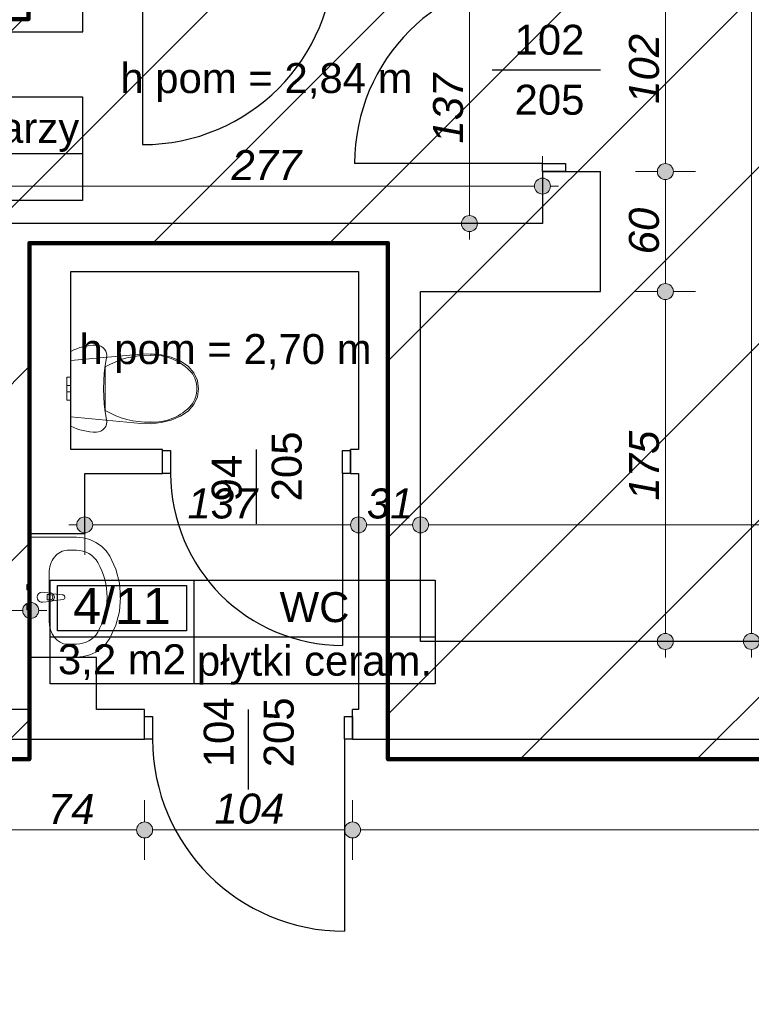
# Model space of a CAD drawing. Header units: millimetres. Extents: x -170998 to -45998, y 10557 to 52557.
# Tile 50 of 92: x -133063 to -129404, y 33754 to 38679. Entities that reach past the tile are written whole.
import ezdxf
from ezdxf.enums import TextEntityAlignment as Align

# ---------------------------------------------------------------- set-up
doc = ezdxf.new("R2010")
doc.units = ezdxf.units.MM
doc.header["$MEASUREMENT"] = 0
for name, color, linetype in [('Drzwi', 7, 'Continuous'), ('Obiekt', 7, 'Continuous'), ('Strefa', 7, 'Continuous'), ('Słup', 7, 'Continuous'), ('Tekst', 7, 'Continuous'), ('Wymiary', 7, 'Continuous'), ('Ściana', 7, 'Continuous')]:
    doc.layers.add(name, color=color, linetype=linetype)
doc.styles.add('Arial', font='txt')
doc.styles.add('Times new roman', font='txt')
doc.dimstyles.new('GENERATED_STYLE__1', dxfattribs={"dimtxt": 150, "dimasz": 152, "dimexe": 0.18, "dimexo": 0, "dimgap": 0.09, "dimtad": 1, "dimtih": 1, "dimtoh": 1, "dimlfac": 0.1, "dimzin": 0, "dimdsep": 46, "dimtxsty": 'Arial', "dimblk": 'ARROWHEAD_11', "dimblk1": 'ARROWHEAD_11', "dimblk2": 'ARROWHEAD_11', "dimcen": 0.09, "dimclrd": 114, "dimclre": 114, "dimclrt": 114, "dimazin": 0, "dimtfac": 1, "dimtdec": 4, "dimtmove": 0, "dimatfit": 3, "dimfxl": 1, "dimtolj": 1, "dimtzin": 0, "dimarcsym": 0})
doc.dimstyles.new('GENERATED_STYLE__2', dxfattribs={"dimtxt": 150, "dimasz": 152, "dimexe": 0.18, "dimexo": 0, "dimgap": 0.09, "dimtad": 1, "dimlfac": 0.1, "dimzin": 0, "dimdsep": 46, "dimtxsty": 'Arial', "dimblk": 'ARROWHEAD_11', "dimblk1": 'ARROWHEAD_11', "dimblk2": 'ARROWHEAD_11', "dimcen": 0.09, "dimclrd": 114, "dimclre": 114, "dimclrt": 114, "dimazin": 0, "dimtfac": 1, "dimtdec": 4, "dimtmove": 0, "dimatfit": 3, "dimfxl": 1, "dimtolj": 1, "dimtzin": 0, "dimarcsym": 0})

# ---------------------------------------------------------------- blocks, each defined once
blk = doc.blocks.new('Przyg. lekarzy_4_08_8', base_point=(-134097.5, 38009.7))
at = {"layer": 'Strefa'}
for p, q in [((-134831.6, 38292.6), (-132748.2, 38292.6)), ((-134831.6, 37774), (-134831.6, 38292.6)), ((-134097.5, 38292.6), (-134097.5, 37774)), ((-132748.2, 38292.6), (-132748.2, 37774)), ((-134794.9, 38266.6), (-134134.2, 38266.6)), ((-134794.9, 38040.3), (-134794.9, 38266.6)), ((-134134.2, 38266.6), (-134134.2, 38040.3)), ((-134134.2, 38040.3), (-134794.9, 38040.3)), ((-134831.6, 38009.7), (-132748.2, 38009.7)), ((-132748.2, 37774), (-134831.6, 37774))]:
    blk.add_line(p, q, dxfattribs=at)
at = {"layer": 'Strefa', "style": 'Arial'}
for tag, height, p in [('ROOM_NUMBER', 180, (-134464.5, 38164.6)), ('ROOM_NAME', 150, (-133422.9, 38138.1)), ('floor_f', 150, (-133422.9, 37911)), ('ROOM_CALC_AREA', 150, (-134464.5, 37897.6))]:
    blk.add_attdef(tag, text='', height=height, dxfattribs=at).set_placement(p, align=Align.MIDDLE_CENTER)
blk = doc.blocks.new('WC_4_11_11', base_point=(-132192.4, 35591.8))
at = {"layer": 'Strefa'}
for p, q in [((-132910.6, 35874.7), (-130984.3, 35874.7)), ((-132910.6, 35356.1), (-132910.6, 35874.7)), ((-132192.4, 35874.7), (-132192.4, 35356.1)), ((-130984.3, 35874.7), (-130984.3, 35356.1)), ((-132874.7, 35848.8), (-132228.3, 35848.8)), ((-132874.7, 35622.5), (-132874.7, 35848.8)), ((-132228.3, 35848.8), (-132228.3, 35622.5)), ((-132228.3, 35622.5), (-132874.7, 35622.5)), ((-132910.6, 35591.8), (-130984.3, 35591.8)), ((-130984.3, 35356.1), (-132910.6, 35356.1))]:
    blk.add_line(p, q, dxfattribs=at)
at = {"layer": 'Strefa', "style": 'Arial'}
for tag, height, p in [('ROOM_NUMBER', 180, (-132551.5, 35746.8)), ('ROOM_NAME', 150, (-131588.3, 35740.6)), ('floor_f', 150, (-131588.3, 35472.7)), ('ROOM_CALC_AREA', 150, (-132551.5, 35479.8))]:
    blk.add_attdef(tag, text='', height=height, dxfattribs=at).set_placement(p, align=Align.MIDDLE_CENTER)
blk = doc.blocks.new('*D153')
at = {"layer": 'Wymiary', "linetype": 'Continuous', "lineweight": 13}
for points in [[(-133138, 34625.8), (-133141.1, 34641.1), (-133149.7, 34654.1), (-133162.7, 34662.8), (-133178, 34665.8), (-133193.3, 34662.8), (-133206.3, 34654.1), (-133215, 34641.1), (-133218, 34625.8), (-133215, 34610.5), (-133206.3, 34597.5), (-133193.3, 34588.9), (-133178, 34585.8), (-133162.7, 34588.9), (-133149.7, 34597.5), (-133141.1, 34610.5)], [(-132398, 34625.8), (-132401.1, 34641.1), (-132409.7, 34654.1), (-132422.7, 34662.8), (-132438, 34665.8), (-132453.3, 34662.8), (-132466.3, 34654.1), (-132475, 34641.1), (-132478, 34625.8), (-132475, 34610.5), (-132466.3, 34597.5), (-132453.3, 34588.9), (-132438, 34585.8), (-132422.7, 34588.9), (-132409.7, 34597.5), (-132401.1, 34610.5)]]:
    blk.add_hatch(color=114, dxfattribs=at).paths.add_polyline_path(points)
at = {"layer": 'Wymiary', "color": 114, "lineweight": 13}
for p, q in [((-133178, 34665.8), (-133178, 34775.8)), ((-132438, 34665.8), (-132438, 34775.8)), ((-133178, 34475.8), (-133178, 34585.8)), ((-133138, 34625.8), (-132478, 34625.8)), ((-132438, 34475.8), (-132438, 34585.8))]:
    blk.add_line(p, q, dxfattribs=at)
for centre in [(-133178, 34625.8), (-132438, 34625.8)]:
    blk.add_circle(centre, 40, dxfattribs=at)
at = {"layer": 'Wymiary', "color": 114, "lineweight": 13, "insert": (-132921.8, 34655.8), "char_height": 150, "attachment_point": 7, "style": 'Arial'}
blk.add_mtext('\\A1;{\\fArial|b0|i1|c238|p38;74}', dxfattribs=at)
blk = doc.blocks.new('ARROWHEAD_11')
at = {"color": 0, "linetype": 'Continuous', "lineweight": 0}
blk.add_line((0, 0), (-1, 0), dxfattribs=at)
at = {"color": 0, "linetype": 'Continuous', "lineweight": 0, "const_width": 0.25, "flags": 128}
blk.add_lwpolyline([(-0.125, 0, 1), (0.125, 0, 1)], format="xyb", close=True, dxfattribs=at)
blk = doc.blocks.new('*D154')
at = {"layer": 'Wymiary', "linetype": 'Continuous', "lineweight": 13}
for points in [[(-132398, 34625.8), (-132401.1, 34641.1), (-132409.7, 34654.1), (-132422.7, 34662.8), (-132438, 34665.8), (-132453.3, 34662.8), (-132466.3, 34654.1), (-132475, 34641.1), (-132478, 34625.8), (-132475, 34610.5), (-132466.3, 34597.5), (-132453.3, 34588.9), (-132438, 34585.8), (-132422.7, 34588.9), (-132409.7, 34597.5), (-132401.1, 34610.5)], [(-131358, 34625.8), (-131361.1, 34641.1), (-131369.7, 34654.1), (-131382.7, 34662.8), (-131398, 34665.8), (-131413.3, 34662.8), (-131426.3, 34654.1), (-131435, 34641.1), (-131438, 34625.8), (-131435, 34610.5), (-131426.3, 34597.5), (-131413.3, 34588.9), (-131398, 34585.8), (-131382.7, 34588.9), (-131369.7, 34597.5), (-131361.1, 34610.5)]]:
    blk.add_hatch(color=114, dxfattribs=at).paths.add_polyline_path(points)
at = {"layer": 'Wymiary', "color": 114, "lineweight": 13}
for p, q in [((-132438, 34665.8), (-132438, 34775.8)), ((-131398, 34665.8), (-131398, 34775.8)), ((-132438, 34475.8), (-132438, 34585.8)), ((-132398, 34625.8), (-131438, 34625.8)), ((-131398, 34475.8), (-131398, 34585.8))]:
    blk.add_line(p, q, dxfattribs=at)
for centre in [(-132438, 34625.8), (-131398, 34625.8)]:
    blk.add_circle(centre, 40, dxfattribs=at)
at = {"layer": 'Wymiary', "color": 114, "lineweight": 13, "insert": (-132088.8, 34655.8), "char_height": 150, "attachment_point": 7, "style": 'Arial'}
blk.add_mtext('\\A1;{\\fArial|b0|i1|c238|p38;104}', dxfattribs=at)
blk = doc.blocks.new('*D155')
at = {"layer": 'Wymiary', "linetype": 'Continuous', "lineweight": 13}
for points in [[(-131358, 34625.8), (-131361.1, 34641.1), (-131369.7, 34654.1), (-131382.7, 34662.8), (-131398, 34665.8), (-131413.3, 34662.8), (-131426.3, 34654.1), (-131435, 34641.1), (-131438, 34625.8), (-131435, 34610.5), (-131426.3, 34597.5), (-131413.3, 34588.9), (-131398, 34585.8), (-131382.7, 34588.9), (-131369.7, 34597.5), (-131361.1, 34610.5)], [(-125868, 34625.8), (-125871.1, 34641.1), (-125879.7, 34654.1), (-125892.7, 34662.8), (-125908, 34665.8), (-125923.3, 34662.8), (-125936.3, 34654.1), (-125945, 34641.1), (-125948, 34625.8), (-125945, 34610.5), (-125936.3, 34597.5), (-125923.3, 34588.9), (-125908, 34585.8), (-125892.7, 34588.9), (-125879.7, 34597.5), (-125871.1, 34610.5)]]:
    blk.add_hatch(color=114, dxfattribs=at).paths.add_polyline_path(points)
at = {"layer": 'Wymiary', "color": 114, "lineweight": 13}
for p, q in [((-131398, 34665.8), (-131398, 34775.8)), ((-125908, 34665.8), (-125908, 34775.8)), ((-131398, 34475.8), (-131398, 34585.8)), ((-131358, 34625.8), (-125948, 34625.8)), ((-125908, 34475.8), (-125908, 34585.8))]:
    blk.add_line(p, q, dxfattribs=at)
for centre in [(-131398, 34625.8), (-125908, 34625.8)]:
    blk.add_circle(centre, 40, dxfattribs=at)
at = {"layer": 'Wymiary', "color": 114, "lineweight": 13, "char_height": 150, "attachment_point": 7, "style": 'Arial'}
for s, insert in [('\\A1;{\\fArial|b0|i1|c238|p38;549}', (-128937.6, 34655.8)), ('\\A1;{\\fArial|b0|i1|c238|p38;15}', (-126175.7, 34655.8))]:
    blk.add_mtext(s, dxfattribs=dict(at, insert=insert))
blk = doc.blocks.new('*D299')
at = {"layer": 'Wymiary', "linetype": 'Continuous', "lineweight": 13}
for points in [[(-132698, 36152.1), (-132701.1, 36167.4), (-132709.7, 36180.4), (-132722.7, 36189.1), (-132738, 36192.1), (-132753.3, 36189.1), (-132766.3, 36180.4), (-132775, 36167.4), (-132778, 36152.1), (-132775, 36136.8), (-132766.3, 36123.8), (-132753.3, 36115.2), (-132738, 36112.1), (-132722.7, 36115.2), (-132709.7, 36123.8), (-132701.1, 36136.8)], [(-131328, 36152.1), (-131331.1, 36167.4), (-131339.7, 36180.4), (-131352.7, 36189.1), (-131368, 36192.1), (-131383.3, 36189.1), (-131396.3, 36180.4), (-131405, 36167.4), (-131408, 36152.1), (-131405, 36136.8), (-131396.3, 36123.8), (-131383.3, 36115.2), (-131368, 36112.1), (-131352.7, 36115.2), (-131339.7, 36123.8), (-131331.1, 36136.8)]]:
    blk.add_hatch(color=114, dxfattribs=at).paths.add_polyline_path(points)
at = {"layer": 'Wymiary', "color": 114, "lineweight": 13}
for p, q in [((-132738, 36192.1), (-132738, 36302.1)), ((-131368, 36192.1), (-131368, 36302.1)), ((-132818, 36152.1), (-132778, 36152.1)), ((-132738, 36002.1), (-132738, 36112.1)), ((-132698, 36152.1), (-131408, 36152.1)), ((-131368, 36002.1), (-131368, 36112.1))]:
    blk.add_line(p, q, dxfattribs=at)
for centre in [(-132738, 36152.1), (-131368, 36152.1)]:
    blk.add_circle(centre, 40, dxfattribs=at)
at = {"layer": 'Wymiary', "color": 114, "lineweight": 13, "insert": (-132223.8, 36182.1), "char_height": 150, "attachment_point": 7, "style": 'Arial'}
blk.add_mtext('\\A1;{\\fArial|b0|i1|c238|p38;137}', dxfattribs=at)
blk = doc.blocks.new('*D300')
at = {"layer": 'Wymiary', "linetype": 'Continuous', "lineweight": 13}
for points in [[(-131328, 36152.1), (-131331.1, 36167.4), (-131339.7, 36180.4), (-131352.7, 36189.1), (-131368, 36192.1), (-131383.3, 36189.1), (-131396.3, 36180.4), (-131405, 36167.4), (-131408, 36152.1), (-131405, 36136.8), (-131396.3, 36123.8), (-131383.3, 36115.2), (-131368, 36112.1), (-131352.7, 36115.2), (-131339.7, 36123.8), (-131331.1, 36136.8)], [(-131018, 36152.1), (-131021.1, 36167.4), (-131029.7, 36180.4), (-131042.7, 36189.1), (-131058, 36192.1), (-131073.3, 36189.1), (-131086.3, 36180.4), (-131095, 36167.4), (-131098, 36152.1), (-131095, 36136.8), (-131086.3, 36123.8), (-131073.3, 36115.2), (-131058, 36112.1), (-131042.7, 36115.2), (-131029.7, 36123.8), (-131021.1, 36136.8)]]:
    blk.add_hatch(color=114, dxfattribs=at).paths.add_polyline_path(points)
at = {"layer": 'Wymiary', "color": 114, "lineweight": 13}
for p, q in [((-131368, 36192.1), (-131368, 36302.1)), ((-131058, 36192.1), (-131058, 36302.1)), ((-131368, 36002.1), (-131368, 36112.1)), ((-131328, 36152.1), (-131098, 36152.1)), ((-131058, 36002.1), (-131058, 36112.1))]:
    blk.add_line(p, q, dxfattribs=at)
for centre in [(-131368, 36152.1), (-131058, 36152.1)]:
    blk.add_circle(centre, 40, dxfattribs=at)
at = {"layer": 'Wymiary', "color": 114, "lineweight": 13, "insert": (-131326.8, 36182.1), "char_height": 150, "attachment_point": 7, "style": 'Arial'}
blk.add_mtext('\\A1;{\\fArial|b0|i1|c238|p38;31}', dxfattribs=at)
blk = doc.blocks.new('*D301')
at = {"layer": 'Wymiary', "linetype": 'Continuous', "lineweight": 13}
for points in [[(-131018, 36152.1), (-131021.1, 36167.4), (-131029.7, 36180.4), (-131042.7, 36189.1), (-131058, 36192.1), (-131073.3, 36189.1), (-131086.3, 36180.4), (-131095, 36167.4), (-131098, 36152.1), (-131095, 36136.8), (-131086.3, 36123.8), (-131073.3, 36115.2), (-131058, 36112.1), (-131042.7, 36115.2), (-131029.7, 36123.8), (-131021.1, 36136.8)], [(-126008, 36152.1), (-126011.1, 36167.4), (-126019.7, 36180.4), (-126032.7, 36189.1), (-126048, 36192.1), (-126063.3, 36189.1), (-126076.3, 36180.4), (-126085, 36167.4), (-126088, 36152.1), (-126085, 36136.8), (-126076.3, 36123.8), (-126063.3, 36115.2), (-126048, 36112.1), (-126032.7, 36115.2), (-126019.7, 36123.8), (-126011.1, 36136.8)]]:
    blk.add_hatch(color=114, dxfattribs=at).paths.add_polyline_path(points)
at = {"layer": 'Wymiary', "color": 114, "lineweight": 13}
for p, q in [((-131058, 36192.1), (-131058, 36302.1)), ((-126048, 36192.1), (-126048, 36302.1)), ((-131058, 36002.1), (-131058, 36112.1)), ((-131018, 36152.1), (-126088, 36152.1)), ((-126048, 36002.1), (-126048, 36112.1))]:
    blk.add_line(p, q, dxfattribs=at)
for centre in [(-131058, 36152.1), (-126048, 36152.1)]:
    blk.add_circle(centre, 40, dxfattribs=at)
at = {"layer": 'Wymiary', "color": 114, "lineweight": 13, "insert": (-128723.8, 36182.1), "char_height": 150, "attachment_point": 7, "style": 'Arial'}
blk.add_mtext('\\A1;{\\fArial|b0|i1|c238|p38;501}', dxfattribs=at)
blk = doc.blocks.new('*D331')
at = {"layer": 'Wymiary', "linetype": 'Continuous', "lineweight": 13}
for points in [[(-129793.5, 37319.3), (-129796.5, 37334.6), (-129805.2, 37347.6), (-129818.2, 37356.3), (-129833.5, 37359.3), (-129848.8, 37356.3), (-129861.8, 37347.6), (-129870.5, 37334.6), (-129873.5, 37319.3), (-129870.5, 37304), (-129861.8, 37291), (-129848.8, 37282.4), (-129833.5, 37279.3), (-129818.2, 37282.4), (-129805.2, 37291), (-129796.5, 37304)], [(-129793.5, 35569.3), (-129796.5, 35584.6), (-129805.2, 35597.6), (-129818.2, 35606.3), (-129833.5, 35609.3), (-129848.8, 35606.3), (-129861.8, 35597.6), (-129870.5, 35584.6), (-129873.5, 35569.3), (-129870.5, 35554), (-129861.8, 35541), (-129848.8, 35532.4), (-129833.5, 35529.3), (-129818.2, 35532.4), (-129805.2, 35541), (-129796.5, 35554)]]:
    blk.add_hatch(color=114, dxfattribs=at).paths.add_polyline_path(points)
at = {"layer": 'Wymiary', "color": 114, "lineweight": 13}
for p, q in [((-129873.5, 37319.3), (-129983.5, 37319.3)), ((-129683.5, 37319.3), (-129793.5, 37319.3)), ((-129833.5, 35609.3), (-129833.5, 37279.3)), ((-129873.5, 35569.3), (-129983.5, 35569.3)), ((-129683.5, 35569.3), (-129793.5, 35569.3)), ((-129833.5, 35489.3), (-129833.5, 35529.3))]:
    blk.add_line(p, q, dxfattribs=at)
for centre in [(-129833.5, 37319.3), (-129833.5, 35569.3)]:
    blk.add_circle(centre, 40, dxfattribs=at)
at = {"layer": 'Wymiary', "color": 114, "lineweight": 13, "insert": (-129863.5, 36273.6), "char_height": 150, "attachment_point": 7, "rotation": 90, "style": 'Arial'}
blk.add_mtext('\\A1;{\\fArial|b0|i1|c238|p38;175}', dxfattribs=at)
blk = doc.blocks.new('*D332')
at = {"layer": 'Wymiary', "linetype": 'Continuous', "lineweight": 13}
for points in [[(-129793.5, 37919.3), (-129796.5, 37934.6), (-129805.2, 37947.6), (-129818.2, 37956.3), (-129833.5, 37959.3), (-129848.8, 37956.3), (-129861.8, 37947.6), (-129870.5, 37934.6), (-129873.5, 37919.3), (-129870.5, 37904), (-129861.8, 37891), (-129848.8, 37882.4), (-129833.5, 37879.3), (-129818.2, 37882.4), (-129805.2, 37891), (-129796.5, 37904)], [(-129793.5, 37319.3), (-129796.5, 37334.6), (-129805.2, 37347.6), (-129818.2, 37356.3), (-129833.5, 37359.3), (-129848.8, 37356.3), (-129861.8, 37347.6), (-129870.5, 37334.6), (-129873.5, 37319.3), (-129870.5, 37304), (-129861.8, 37291), (-129848.8, 37282.4), (-129833.5, 37279.3), (-129818.2, 37282.4), (-129805.2, 37291), (-129796.5, 37304)]]:
    blk.add_hatch(color=114, dxfattribs=at).paths.add_polyline_path(points)
at = {"layer": 'Wymiary', "color": 114, "lineweight": 13}
for p, q in [((-129873.5, 37919.3), (-129983.5, 37919.3)), ((-129833.5, 37359.3), (-129833.5, 37879.3)), ((-129683.5, 37919.3), (-129793.5, 37919.3)), ((-129873.5, 37319.3), (-129983.5, 37319.3)), ((-129683.5, 37319.3), (-129793.5, 37319.3))]:
    blk.add_line(p, q, dxfattribs=at)
for centre in [(-129833.5, 37919.3), (-129833.5, 37319.3)]:
    blk.add_circle(centre, 40, dxfattribs=at)
at = {"layer": 'Wymiary', "color": 114, "lineweight": 13, "insert": (-129863.5, 37505.5), "char_height": 150, "attachment_point": 7, "rotation": 90, "style": 'Arial'}
blk.add_mtext('\\A1;{\\fArial|b0|i1|c238|p38;60}', dxfattribs=at)
blk = doc.blocks.new('*D333')
at = {"layer": 'Wymiary', "linetype": 'Continuous', "lineweight": 13}
for points in [[(-129793.5, 38939.3), (-129796.5, 38954.6), (-129805.2, 38967.6), (-129818.2, 38976.3), (-129833.5, 38979.3), (-129848.8, 38976.3), (-129861.8, 38967.6), (-129870.5, 38954.6), (-129873.5, 38939.3), (-129870.5, 38924), (-129861.8, 38911), (-129848.8, 38902.4), (-129833.5, 38899.3), (-129818.2, 38902.4), (-129805.2, 38911), (-129796.5, 38924)], [(-129793.5, 37919.3), (-129796.5, 37934.6), (-129805.2, 37947.6), (-129818.2, 37956.3), (-129833.5, 37959.3), (-129848.8, 37956.3), (-129861.8, 37947.6), (-129870.5, 37934.6), (-129873.5, 37919.3), (-129870.5, 37904), (-129861.8, 37891), (-129848.8, 37882.4), (-129833.5, 37879.3), (-129818.2, 37882.4), (-129805.2, 37891), (-129796.5, 37904)]]:
    blk.add_hatch(color=114, dxfattribs=at).paths.add_polyline_path(points)
at = {"layer": 'Wymiary', "color": 114, "lineweight": 13}
for p, q in [((-129873.5, 38939.3), (-129983.5, 38939.3)), ((-129683.5, 38939.3), (-129793.5, 38939.3)), ((-129833.5, 37959.3), (-129833.5, 38899.3)), ((-129873.5, 37919.3), (-129983.5, 37919.3)), ((-129683.5, 37919.3), (-129793.5, 37919.3))]:
    blk.add_line(p, q, dxfattribs=at)
for centre in [(-129833.5, 38939.3), (-129833.5, 37919.3)]:
    blk.add_circle(centre, 40, dxfattribs=at)
at = {"layer": 'Wymiary', "color": 114, "lineweight": 13, "insert": (-129863.5, 38258.6), "char_height": 150, "attachment_point": 7, "rotation": 90, "style": 'Arial'}
blk.add_mtext('\\A1;{\\fArial|b0|i1|c238|p38;102}', dxfattribs=at)
blk = doc.blocks.new('*D335')
at = {"layer": 'Wymiary', "linetype": 'Continuous', "lineweight": 13}
for points in [[(-130773.4, 39029.3), (-130776.4, 39044.6), (-130785.1, 39057.6), (-130798.1, 39066.3), (-130813.4, 39069.3), (-130828.7, 39066.3), (-130841.7, 39057.6), (-130850.4, 39044.6), (-130853.4, 39029.3), (-130850.4, 39014), (-130841.7, 39001), (-130828.7, 38992.4), (-130813.4, 38989.3), (-130798.1, 38992.4), (-130785.1, 39001), (-130776.4, 39014)], [(-130773.4, 37659.3), (-130776.4, 37674.6), (-130785.1, 37687.6), (-130798.1, 37696.3), (-130813.4, 37699.3), (-130828.7, 37696.3), (-130841.7, 37687.6), (-130850.4, 37674.6), (-130853.4, 37659.3), (-130850.4, 37644), (-130841.7, 37631), (-130828.7, 37622.4), (-130813.4, 37619.3), (-130798.1, 37622.4), (-130785.1, 37631), (-130776.4, 37644)]]:
    blk.add_hatch(color=114, dxfattribs=at).paths.add_polyline_path(points)
at = {"layer": 'Wymiary', "color": 114, "lineweight": 13}
for p, q in [((-130853.4, 39029.3), (-130963.4, 39029.3)), ((-130663.4, 39029.3), (-130773.4, 39029.3)), ((-130813.4, 37699.3), (-130813.4, 38989.3)), ((-130853.4, 37659.3), (-130963.4, 37659.3)), ((-130663.4, 37659.3), (-130773.4, 37659.3)), ((-130813.4, 37579.3), (-130813.4, 37619.3))]:
    blk.add_line(p, q, dxfattribs=at)
for centre in [(-130813.4, 39029.3), (-130813.4, 37659.3)]:
    blk.add_circle(centre, 40, dxfattribs=at)
at = {"layer": 'Wymiary', "color": 114, "lineweight": 13, "char_height": 150, "attachment_point": 7, "rotation": 90, "style": 'Arial'}
for s, insert in [('\\A1;{\\fArial|b0|i1|c238|p38;10}', (-130843.4, 38761.7)), ('\\A1;{\\fArial|b0|i1|c238|p38;137}', (-130843.4, 38059.7))]:
    blk.add_mtext(s, dxfattribs=dict(at, insert=insert))
blk = doc.blocks.new('*D359')
at = {"layer": 'Wymiary', "linetype": 'Continuous', "lineweight": 13}
for points in [[(-133178, 35724.3), (-133181.1, 35739.6), (-133189.7, 35752.6), (-133202.7, 35761.3), (-133218, 35764.3), (-133233.3, 35761.3), (-133246.3, 35752.6), (-133255, 35739.6), (-133258, 35724.3), (-133255, 35709), (-133246.3, 35696), (-133233.3, 35687.4), (-133218, 35684.3), (-133202.7, 35687.4), (-133189.7, 35696), (-133181.1, 35709)], [(-132968, 35724.3), (-132971.1, 35739.6), (-132979.7, 35752.6), (-132992.7, 35761.3), (-133008, 35764.3), (-133023.3, 35761.3), (-133036.3, 35752.6), (-133045, 35739.6), (-133048, 35724.3), (-133045, 35709), (-133036.3, 35696), (-133023.3, 35687.4), (-133008, 35684.3), (-132992.7, 35687.4), (-132979.7, 35696), (-132971.1, 35709)]]:
    blk.add_hatch(color=114, dxfattribs=at).paths.add_polyline_path(points)
at = {"layer": 'Wymiary', "color": 114, "lineweight": 13}
for p, q in [((-133218, 35764.3), (-133218, 35874.3)), ((-133008, 35764.3), (-133008, 35874.3)), ((-133178, 35724.3), (-133048, 35724.3)), ((-132968, 35724.3), (-132928, 35724.3)), ((-133218, 35574.3), (-133218, 35684.3)), ((-133008, 35574.3), (-133008, 35684.3))]:
    blk.add_line(p, q, dxfattribs=at)
for centre in [(-133218, 35724.3), (-133008, 35724.3)]:
    blk.add_circle(centre, 40, dxfattribs=at)
blk = doc.blocks.new('*D368')
at = {"layer": 'Wymiary', "linetype": 'Continuous', "lineweight": 13}
for points in [[(-133178, 37846.9), (-133181.1, 37862.2), (-133189.7, 37875.2), (-133202.7, 37883.9), (-133218, 37886.9), (-133233.3, 37883.9), (-133246.3, 37875.2), (-133255, 37862.2), (-133258, 37846.9), (-133255, 37831.6), (-133246.3, 37818.6), (-133233.3, 37809.9), (-133218, 37806.9), (-133202.7, 37809.9), (-133189.7, 37818.6), (-133181.1, 37831.6)], [(-130408, 37846.9), (-130411.1, 37862.2), (-130419.7, 37875.2), (-130432.7, 37883.9), (-130448, 37886.9), (-130463.3, 37883.9), (-130476.3, 37875.2), (-130485, 37862.2), (-130488, 37846.9), (-130485, 37831.6), (-130476.3, 37818.6), (-130463.3, 37809.9), (-130448, 37806.9), (-130432.7, 37809.9), (-130419.7, 37818.6), (-130411.1, 37831.6)]]:
    blk.add_hatch(color=114, dxfattribs=at).paths.add_polyline_path(points)
at = {"layer": 'Wymiary', "color": 114, "lineweight": 13}
for p, q in [((-133218, 37886.9), (-133218, 37996.9)), ((-130448, 37886.9), (-130448, 37996.9)), ((-133298, 37846.9), (-133258, 37846.9)), ((-133178, 37846.9), (-130488, 37846.9)), ((-130408, 37846.9), (-130368, 37846.9)), ((-133218, 37696.9), (-133218, 37806.9)), ((-130448, 37696.9), (-130448, 37806.9))]:
    blk.add_line(p, q, dxfattribs=at)
for centre in [(-133218, 37846.9), (-130448, 37846.9)]:
    blk.add_circle(centre, 40, dxfattribs=at)
at = {"layer": 'Wymiary', "color": 114, "lineweight": 13, "insert": (-132003.8, 37876.9), "char_height": 150, "attachment_point": 7, "style": 'Arial'}
blk.add_mtext('\\A1;{\\fArial|b0|i1|c238|p38;277}', dxfattribs=at)
blk = doc.blocks.new('*D369')
at = {"layer": 'Wymiary', "linetype": 'Continuous', "lineweight": 13}
for points in [[(-129363.1, 42439.3), (-129366.2, 42454.6), (-129374.9, 42467.6), (-129387.8, 42476.3), (-129403.1, 42479.3), (-129418.4, 42476.3), (-129431.4, 42467.6), (-129440.1, 42454.6), (-129443.1, 42439.3), (-129440.1, 42424), (-129431.4, 42411), (-129418.4, 42402.4), (-129403.1, 42399.3), (-129387.8, 42402.4), (-129374.9, 42411), (-129366.2, 42424)], [(-129363.1, 35569.3), (-129366.2, 35584.6), (-129374.9, 35597.6), (-129387.8, 35606.3), (-129403.1, 35609.3), (-129418.4, 35606.3), (-129431.4, 35597.6), (-129440.1, 35584.6), (-129443.1, 35569.3), (-129440.1, 35554), (-129431.4, 35541), (-129418.4, 35532.4), (-129403.1, 35529.3), (-129387.8, 35532.4), (-129374.9, 35541), (-129366.2, 35554)]]:
    blk.add_hatch(color=114, dxfattribs=at).paths.add_polyline_path(points)
at = {"layer": 'Wymiary', "color": 114, "lineweight": 13}
for p, q in [((-129403.1, 42479.3), (-129403.1, 42519.3)), ((-129443.1, 42439.3), (-129553.1, 42439.3)), ((-129253.1, 42439.3), (-129363.1, 42439.3)), ((-129403.1, 35609.3), (-129403.1, 42399.3)), ((-129443.1, 35569.3), (-129553.1, 35569.3)), ((-129253.1, 35569.3), (-129363.1, 35569.3)), ((-129403.1, 35489.3), (-129403.1, 35529.3))]:
    blk.add_line(p, q, dxfattribs=at)
for centre in [(-129403.1, 42439.3), (-129403.1, 35569.3)]:
    blk.add_circle(centre, 40, dxfattribs=at)
at = {"layer": 'Wymiary', "color": 114, "lineweight": 13, "insert": (-129433.1, 38833.6), "char_height": 150, "attachment_point": 7, "rotation": 90, "style": 'Arial'}
blk.add_mtext('\\A1;{\\fArial|b0|i1|c238|p38;687}', dxfattribs=at)

msp = doc.modelspace()

# ---------------------------------------------------------------- hatches: boundary and pattern name
at = {"true_color": 0xffbcbc}
h = msp.add_hatch(dxfattribs=at)
h.set_pattern_fill('ANSI31', color=254, scale=5000)
h.set_pattern_definition([(45, (-134979.9, 34979.5), (-441.942, 441.942), [])])
h.paths.add_polyline_path([(-134979.915, 34979.494), (-134979.915, 38682.097), (-133018.834, 38682.097), (-133018.834, 42723.283), (-130265.74, 42723.283), (-121988.622, 42256.621), (-118317.974, 41864.766), (-118317.974, 34979.494), (-131221.067, 34979.494), (-131221.067, 37562.034), (-133014.082, 37562.034), (-133014.082, 34979.494)])
h.paths.add_polyline_path([(-97189.858, 34512.999), (-94368.923, 34512.999), (-94368.923, 31361.241), (-97189.858, 31361.241)])

# ---------------------------------------------------------------- linework, layer by layer
at = {"color": 10, "lineweight": 100}
msp.add_lwpolyline([(-134979.915, 34979.494), (-134979.915, 38682.097), (-133018.834, 38682.097), (-133018.834, 42723.283), (-130265.74, 42723.283), (-121988.622, 42256.621), (-118317.974, 41864.766), (-118317.974, 34979.494), (-131221.067, 34979.494), (-131221.067, 37562.034), (-133014.082, 37562.034), (-133014.082, 34979.494), (-134979.915, 34979.494)], dxfattribs=at)
at = {"layer": 'Drzwi'}
for p, q in [((-132448.019, 39014.32), (-132448.019, 38054.32)), ((-130448.019, 37959.32), (-131388.019, 37959.32)), ((-130448.019, 37919.32), (-130448.019, 37959.32)), ((-130448.019, 37959.32), (-130333.019, 37959.32)), ((-130333.019, 37959.32), (-130333.019, 37919.32)), ((-130333.019, 37919.32), (-130448.019, 37919.32)), ((-130448.019, 37919.32), (-130333.019, 37919.32)), ((-132348.019, 36524.32), (-132308.019, 36524.32)), ((-132348.019, 36409.32), (-132348.019, 36524.32)), ((-132348.019, 36409.32), (-132348.019, 36524.32)), ((-132308.019, 36524.32), (-132308.019, 36409.32)), ((-131448.019, 36409.32), (-131448.019, 36524.32)), ((-131448.019, 36524.32), (-131408.019, 36524.32)), ((-131408.019, 36524.32), (-131408.019, 36409.32)), ((-131408.019, 36409.32), (-131408.019, 36524.32)), ((-132308.019, 36409.32), (-132348.019, 36409.32)), ((-131408.019, 36409.32), (-131448.019, 36409.32)), ((-131448.019, 36409.32), (-131448.019, 35549.32)), ((-132438.018, 35194.32), (-132398.018, 35194.32)), ((-132438.018, 35079.32), (-132438.018, 35194.32)), ((-132438.018, 35079.32), (-132438.018, 35194.32)), ((-132398.018, 35194.32), (-132398.018, 35079.32)), ((-131438.018, 35079.32), (-131438.018, 35194.32)), ((-131438.018, 35194.32), (-131398.018, 35194.32)), ((-131398.018, 35194.32), (-131398.018, 35079.32)), ((-131398.018, 35079.32), (-131398.018, 35194.32)), ((-132398.018, 35079.32), (-132438.018, 35079.32)), ((-131398.018, 35079.32), (-131438.018, 35079.32)), ((-131438.018, 35079.32), (-131438.018, 34119.32))]:
    msp.add_line(p, q, dxfattribs=at)
for centre, radius, start, end in [((-132448.019, 39014.32), 960, 270, 0), ((-130448.019, 37959.32), 940, 90, 180), ((-131448.019, 36409.32), 860, 180, 270), ((-131438.018, 35079.32), 960, 180, 270)]:
    msp.add_arc(centre, radius, start, end, dxfattribs=at)
at = {"layer": 'Obiekt'}
for p, q in [((-130699.397, 38429.32), (-130158.019, 38429.32)), ((-131878.019, 36157.942), (-131878.019, 36529.32)), ((-131918.018, 34827.942), (-131918.018, 35229.32))]:
    msp.add_line(p, q, dxfattribs=at)
at = {"layer": 'Obiekt', "color": 8, "lineweight": 5}
for p, q in [((-132745.592, 37043.031), (-132761.677, 37038.681)), ((-132729.279, 37046.43), (-132745.592, 37043.031)), ((-132712.796, 37048.867), (-132729.279, 37046.43)), ((-132696.198, 37050.332), (-132712.796, 37048.867)), ((-132679.542, 37050.821), (-132696.198, 37050.332)), ((-132668.008, 37049.538), (-132679.542, 37050.821)), ((-132657.037, 37045.753), (-132668.008, 37049.538)), ((-132647.164, 37039.65), (-132657.037, 37045.753)), ((-132792.944, 37027.19), (-132808.019, 37020.089)), ((-132808.019, 37020.089), (-132808.019, 36646.552)), ((-132457.636, 37006.669), (-132808.019, 36974.295)), ((-132777.479, 37033.394), (-132792.944, 37027.19)), ((-132761.677, 37038.681), (-132777.479, 37033.394)), ((-132638.872, 37031.528), (-132647.164, 37039.65)), ((-132632.566, 37021.783), (-132638.872, 37031.528)), ((-132628.553, 37010.89), (-132632.566, 37021.783)), ((-132627.029, 36999.382), (-132628.553, 37010.89)), ((-132628.069, 36987.82), (-132627.029, 36999.382)), ((-132405.939, 37008.232), (-132457.636, 37006.669)), ((-132354.593, 37002.744), (-132405.939, 37008.232)), ((-132304.847, 36990.339), (-132354.593, 37002.744)), ((-132808.019, 36974.295), (-132808.019, 36692.346)), ((-132639.707, 36910.96), (-132634.85, 36949.536)), ((-132634.976, 36942.262), (-132634.976, 36833.32)), ((-132634.85, 36949.536), (-132628.069, 36987.82)), ((-132257.909, 36971.318), (-132304.847, 36990.339)), ((-132220.713, 36945.72), (-132257.909, 36971.318)), ((-132192.195, 36912.677), (-132220.713, 36945.72)), ((-132642.625, 36872.189), (-132639.707, 36910.96)), ((-132203.469, 36914.396), (-132203.469, 36914.397)), ((-132174.235, 36874.369), (-132192.195, 36912.677)), ((-132828.019, 36873.625), (-132828.019, 36890.32)), ((-132808.019, 36890.32), (-132828.019, 36890.32)), ((-132828.019, 36849.32), (-132828.019, 36873.625)), ((-132828.019, 36844.634), (-132828.019, 36849.32)), ((-132808.019, 36849.32), (-132828.019, 36849.32)), ((-132828.019, 36833.32), (-132828.019, 36844.634)), ((-132808.019, 36873.625), (-132808.019, 36890.32)), ((-132808.019, 36849.32), (-132808.019, 36873.625)), ((-132808.019, 36844.634), (-132808.019, 36849.32)), ((-132808.019, 36833.32), (-132808.019, 36844.634)), ((-132643.599, 36833.32), (-132642.625, 36872.189)), ((-132168.018, 36833.32), (-132174.235, 36874.369)), ((-132828.019, 36822.007), (-132828.019, 36833.32)), ((-132828.019, 36817.32), (-132828.019, 36822.007)), ((-132808.019, 36817.32), (-132828.019, 36817.32)), ((-132828.019, 36793.015), (-132828.019, 36817.32)), ((-132808.019, 36822.007), (-132808.019, 36833.32)), ((-132808.019, 36817.32), (-132808.019, 36822.007)), ((-132808.019, 36793.015), (-132808.019, 36817.32)), ((-132642.625, 36794.452), (-132643.599, 36833.32)), ((-132639.707, 36755.681), (-132642.625, 36794.452)), ((-132634.976, 36833.32), (-132634.976, 36724.379)), ((-132176.658, 36833.321), (-132176.658, 36833.32)), ((-132174.235, 36792.272), (-132168.018, 36833.32)), ((-132828.019, 36776.32), (-132828.019, 36793.015)), ((-132808.019, 36776.32), (-132828.019, 36776.32)), ((-132808.019, 36776.32), (-132808.019, 36793.015)), ((-132634.85, 36717.105), (-132639.707, 36755.681)), ((-132220.713, 36720.921), (-132192.195, 36753.963)), ((-132192.195, 36753.963), (-132174.235, 36792.272)), ((-132628.069, 36678.821), (-132634.85, 36717.105)), ((-132257.909, 36695.323), (-132220.713, 36720.921)), ((-132808.019, 36692.346), (-132457.636, 36659.972)), ((-132808.019, 36646.552), (-132792.944, 36639.451)), ((-132632.566, 36644.858), (-132628.553, 36655.75)), ((-132628.553, 36655.75), (-132627.029, 36667.259)), ((-132627.029, 36667.259), (-132628.069, 36678.821)), ((-132457.636, 36659.972), (-132405.939, 36658.409)), ((-132405.939, 36658.409), (-132354.593, 36663.897)), ((-132354.593, 36663.897), (-132304.847, 36676.302)), ((-132304.847, 36676.302), (-132257.909, 36695.323)), ((-132792.944, 36639.451), (-132777.479, 36633.247)), ((-132777.479, 36633.247), (-132761.677, 36627.96)), ((-132761.677, 36627.96), (-132745.592, 36623.61)), ((-132745.592, 36623.61), (-132729.279, 36620.21)), ((-132729.279, 36620.21), (-132712.796, 36617.774)), ((-132712.796, 36617.774), (-132696.198, 36616.309)), ((-132696.198, 36616.309), (-132679.542, 36615.82)), ((-132679.542, 36615.82), (-132668.008, 36617.103)), ((-132668.008, 36617.103), (-132657.037, 36620.888)), ((-132657.037, 36620.888), (-132647.164, 36626.991)), ((-132647.164, 36626.991), (-132638.872, 36635.113)), ((-132638.872, 36635.113), (-132632.566, 36644.858)), ((-132778.928, 36090.255), (-133008.019, 36090.255)), ((-133008.019, 36090.255), (-133008.019, 35490.255)), ((-132745.206, 36087.361), (-132778.928, 36090.255)), ((-132712.562, 36078.769), (-132745.206, 36087.361)), ((-132682.038, 36064.754), (-132712.562, 36078.769)), ((-132654.612, 36045.765), (-132682.038, 36064.754)), ((-132824.746, 36025.038), (-132778.928, 36025.038)), ((-132631.158, 36022.408), (-132654.612, 36045.765)), ((-132612.428, 35995.429), (-132631.158, 36022.408)), ((-132582.487, 35930.238), (-132612.428, 35995.429)), ((-132915.701, 35909.082), (-132915.701, 35671.429)), ((-132564.188, 35861.217), (-132582.487, 35930.238)), ((-132558.032, 35790.255), (-132564.188, 35861.217)), ((-133008.019, 35853.755), (-133028.019, 35853.755)), ((-133028.019, 35853.755), (-133028.019, 35826.755)), ((-133028.019, 35826.755), (-133008.019, 35826.755)), ((-133008.019, 35826.755), (-133008.019, 35853.755)), ((-132908.748, 35811.255), (-132950.701, 35815.255)), ((-132950.701, 35765.255), (-132908.748, 35769.255)), ((-132925.79, 35803.855), (-132910.92, 35803.855)), ((-132925.79, 35776.655), (-132925.79, 35803.855)), ((-132910.92, 35776.655), (-132925.79, 35776.655)), ((-132846.301, 35801.355), (-132899.234, 35807.985)), ((-132899.234, 35772.526), (-132846.301, 35779.155)), ((-132564.188, 35719.294), (-132558.032, 35790.255)), ((-133008.019, 35753.755), (-133028.019, 35753.755)), ((-133028.019, 35753.755), (-133028.019, 35726.755)), ((-133028.019, 35726.755), (-133008.019, 35726.755)), ((-133008.019, 35726.755), (-133008.019, 35753.755)), ((-132582.487, 35650.273), (-132564.188, 35719.294)), ((-132612.428, 35585.082), (-132582.487, 35650.273)), ((-132631.158, 35558.103), (-132612.428, 35585.082)), ((-132824.746, 35555.473), (-132778.928, 35555.473)), ((-132712.562, 35501.742), (-132682.038, 35515.757)), ((-132682.038, 35515.757), (-132654.612, 35534.746)), ((-132654.612, 35534.746), (-132631.158, 35558.103)), ((-133008.019, 35490.255), (-132778.928, 35490.255)), ((-132778.928, 35490.255), (-132745.206, 35493.15)), ((-132745.206, 35493.15), (-132712.562, 35501.742))]:
    msp.add_line(p, q, dxfattribs=at)
for centre, radius, start, end in [((-132420.082, 36575.225), 425.383, 88.646069, 120.348234), ((-132395.715, 36743.86), 256.976, 41.575502, 93.195152), ((-132315.261, 36832.509), 138.562, 0.335594, 36.222811), ((-132315.264, 36834.133), 138.565, 323.777196, 359.664414), ((-132395.715, 36922.781), 256.976, 266.804848, 318.424498), ((-132420.082, 37091.416), 425.383, 239.651766, 271.353931), ((-132950.701, 35790.255), 25, 90, 270), ((-132910.648, 35790.255), 21.086, 57.228975, 84.830393), ((-132910.92, 35790.255), 13.6, 270, 90), ((-132910.648, 35790.255), 21.086, 275.169607, 302.771025), ((-132910.648, 35790.255), 21.086, 302.771025, 57.228975), ((-132847.691, 35790.255), 11.187, 277.138925, 82.861075)]:
    msp.add_arc(centre, radius, start, end, dxfattribs=at)
for centre, major_axis, ratio, start_param, end_param in [((-132824.746, 35908.951), (0, 116.066), 0.78364566, 0, 1.57079633), ((-132778.928, 35909.108), (121.2, 0), 0.95652174, 0.49697483, 1.57079633), ((-133008.019, 35790.255), (381.818, 0), 0.95652174, 5.78621047, 6.78016015), ((-132824.746, 35671.56), (0, 116.066), 0.78364566, 1.57079633, 3.14159265), ((-132778.928, 35671.403), (121.2, 0), 0.95652174, 4.71238898, 5.78621048)]:
    msp.add_ellipse(centre, major_axis=major_axis, ratio=ratio, start_param=start_param, end_param=end_param, dxfattribs=at)
for p in [(-132410.034, 37000.357), (-132634.976, 36942.262), (-132203.469, 36752.244), (-132410.034, 36666.284), (-132908.748, 35811.255), (-132950.701, 35765.255), (-132899.234, 35772.526), (-132846.301, 35801.355)]:
    msp.add_point(p, dxfattribs=at)
at = {"layer": 'Słup'}
for p, q in [((-132808.019, 36529.32), (-132808.019, 37419.32)), ((-132738.019, 36109.32), (-132738.019, 36409.32)), ((-133008.019, 36109.32), (-132738.019, 36109.32)), ((-132678.019, 35489.32), (-133008.019, 35489.32)), ((-132678.019, 35229.32), (-132678.019, 35489.32))]:
    msp.add_line(p, q, dxfattribs=at)
at = {"layer": 'Ściana'}
for p, q in [((-130448.019, 37919.32), (-130333.019, 37919.32)), ((-130333.019, 37919.32), (-130158.019, 37919.32)), ((-132348.019, 36524.32), (-132348.019, 36529.32)), ((-132348.019, 36409.32), (-132348.019, 36524.32)), ((-131408.019, 36524.32), (-131408.019, 36529.32)), ((-131408.019, 36409.32), (-131408.019, 36524.32)), ((-132438.018, 35194.32), (-132438.018, 35229.32)), ((-131398.018, 35194.32), (-131398.018, 35229.32)), ((-132438.018, 35079.32), (-132438.018, 35194.32)), ((-131398.018, 35079.32), (-131398.018, 35194.32))]:
    msp.add_line(p, q, dxfattribs=at)
at = {"layer": 'Ściana', "flags": 128}
for points in [[(-132748.018, 38619.32), (-132748.018, 39029.32)], [(-134878.018, 38619.32), (-132748.018, 38619.32)], [(-130448.019, 37919.32), (-130448.019, 37659.32)], [(-130158.019, 37319.32), (-130158.019, 37919.32)], [(-131368.019, 37659.32), (-133218.019, 37659.32)], [(-130448.019, 37659.32), (-131368.019, 37659.32)], [(-132808.019, 37419.32), (-131368.019, 37419.32)], [(-131368.019, 37419.32), (-131368.019, 36529.32)], [(-131058.019, 35569.32), (-131058.019, 37319.32)], [(-131058.019, 37319.32), (-130158.019, 37319.32)], [(-132348.019, 36529.32), (-132808.019, 36529.32)], [(-131368.019, 36529.32), (-131408.019, 36529.32)], [(-132738.019, 36409.32), (-132348.019, 36409.32)], [(-131408.019, 36409.32), (-131368.019, 36409.32)], [(-131368.019, 36409.32), (-131368.019, 35229.32)], [(-133008.019, 35489.32), (-133008.019, 36109.32)], [(-126048.019, 35569.32), (-131058.019, 35569.32)], [(-133008.019, 35229.32), (-133178.018, 35229.32)], [(-132438.018, 35229.32), (-132678.019, 35229.32)], [(-131368.019, 35229.32), (-131398.018, 35229.32)], [(-133178.018, 35079.32), (-132438.018, 35079.32)], [(-131398.018, 35079.32), (-131058.019, 35079.32)], [(-131058.019, 35079.32), (-126048.019, 35079.32)]]:
    msp.add_lwpolyline(points, dxfattribs=at)

# ---------------------------------------------------------------- block references
at = {"layer": 'Strefa'}
ref = msp.add_blockref('Przyg. lekarzy_4_08_8', (-134097.513, 38009.701), dxfattribs=at)
ref.add_attrib('ROOM_NAME', 'Przyg. lekarzy', dxfattribs={"color": 7, "height": 150, "style": 'Arial'}).set_placement((-133422.872, 38138.101), align=Align.MIDDLE_CENTER)
ref.add_attrib('ROOM_NUMBER', '4/08', dxfattribs={"color": 7, "height": 180, "style": 'Arial'}).set_placement((-134464.534, 38164.587), align=Align.MIDDLE_CENTER)
ref.add_attrib('ROOM_CALC_AREA', '9,2 m2', dxfattribs={"color": 7, "height": 150, "style": 'Arial'}).set_placement((-134464.534, 37897.647), align=Align.MIDDLE_CENTER)
ref.add_attrib('floor_f', 'tarket', dxfattribs={"color": 7, "height": 150, "style": 'Arial'}).set_placement((-133422.872, 37911.018), align=Align.MIDDLE_CENTER)
ref = msp.add_blockref('WC_4_11_11', (-132192.424, 35591.83), dxfattribs=at)
ref.add_attrib('ROOM_NAME', 'WC', dxfattribs={"color": 7, "height": 150, "style": 'Arial'}).set_placement((-131588.34, 35740.596), align=Align.MIDDLE_CENTER)
ref.add_attrib('ROOM_NUMBER', '4/11', dxfattribs={"color": 7, "height": 180, "style": 'Arial'}).set_placement((-132551.524, 35746.778), align=Align.MIDDLE_CENTER)
ref.add_attrib('ROOM_CALC_AREA', '3,2 m2', dxfattribs={"color": 7, "height": 150, "style": 'Arial'}).set_placement((-132551.524, 35479.776), align=Align.MIDDLE_CENTER)
ref.add_attrib('floor_f', 'płytki ceram.', dxfattribs={"color": 7, "height": 150, "style": 'Arial'}).set_placement((-131588.34, 35472.73), align=Align.MIDDLE_CENTER)

# ---------------------------------------------------------------- texts
at = {"layer": 'Obiekt', "char_height": 150, "attachment_point": 7, "style": 'Arial'}
for s, insert in [('\\A1;{\\fArial|b0|i0|c238|p38;102}', (-130587.845, 38501.852)), ('\\A1;{\\fArial|b0|i0|c238|p38;205}', (-130587.845, 38201.852))]:
    msp.add_mtext(s, dxfattribs=dict(at, insert=insert))
at = {"layer": 'Obiekt', "char_height": 150, "attachment_point": 7, "rotation": 90, "style": 'Arial'}
for s, insert in [('\\A1;{\\fArial|b0|i0|c238|p38;205}', (-131650.55, 36269.494)), ('\\A1;{\\fArial|b0|i0|c238|p38;94}', (-131950.55, 36269.494)), ('\\A1;{\\fArial|b0|i0|c238|p38;104}', (-131990.55, 34939.494)), ('\\A1;{\\fArial|b0|i0|c238|p38;205}', (-131690.55, 34939.494))]:
    msp.add_mtext(s, dxfattribs=dict(at, insert=insert))
at = {"layer": 'Tekst', "char_height": 150, "attachment_point": 2, "style": 'Times new roman'}
for s, insert in [('\\A1;{\\fArial|b0|i0|c0|p38;h pom = 2,84 m}', (-131828.857, 38462.213)), ('\\A1;{\\fArial|b0|i0|c0|p38;h pom = 2,70 m}', (-132033.726, 37106.596))]:
    msp.add_mtext(s, dxfattribs=dict(at, insert=insert))

# ---------------------------------------------------------------- dimensions: what is measured, and where the dimension line sits
at = {"layer": 'Wymiary', "color": 114, "lineweight": 13}
for base, p1, p2, picture, middle in [((-129403.141, 42439.32), (-131058.019, 35569.32), (-129668.019, 42439.32), '*D369', (-129508.141, 39004.32)), ((-130813.395, 39029.32), (-130448.019, 37659.32), (-131843.019, 39029.32), '*D335', (-130918.395, 38230.491)), ((-129833.497, 38939.32), (-130158.019, 37919.32), (-130158.019, 38939.32), '*D333', (-129938.497, 38429.32)), ((-129833.497, 37919.32), (-130158.019, 37319.32), (-130158.019, 37919.32), '*D332', (-129938.497, 37619.32)), ((-129833.497, 37319.32), (-131058.019, 35569.32), (-130158.019, 37319.32), '*D331', (-129938.497, 36444.32))]:
    dim = msp.add_linear_dim(base=base, p1=p1, p2=p2, angle=90, dimstyle='GENERATED_STYLE__2', dxfattribs=at)
    dim.commit()
    dim.dimension.update_dxf_attribs({"geometry": picture, "text_midpoint": middle, "dimtype": 160, "text_rotation": 90})
for base, p1, p2, picture, middle in [((-130448.019, 37846.901), (-133218.019, 37659.32), (-130448.019, 37659.32), '*D368', (-131833.019, 37951.901)), ((-131058.019, 36152.11), (-131368.019, 36444.32), (-131058.019, 37319.32), '*D300', (-131213.019, 36257.11)), ((-126048.019, 36152.11), (-131058.019, 37319.32), (-126048.019, 37209.32), '*D301', (-128553.019, 36257.11)), ((-131368.019, 36152.11), (-132738.019, 36109.32), (-131368.019, 36444.32), '*D299', (-132053.019, 36257.11)), ((-133008.019, 35724.323), (-133218.019, 35229.32), (-133008.019, 35489.32), '*D359', (-133371.848, 35829.323)), ((-132438.018, 34625.82), (-133178.018, 35079.32), (-132438.018, 35079.32), '*D153', (-132808.018, 34730.82)), ((-131398.018, 34625.82), (-132438.018, 35079.32), (-131398.018, 35079.32), '*D154', (-131918.018, 34730.82)), ((-125908.019, 34625.82), (-131398.018, 35079.32), (-125908.019, 28394.32), '*D155', (-128766.848, 34730.82))]:
    dim = msp.add_linear_dim(base=base, p1=p1, p2=p2, dimstyle='GENERATED_STYLE__1', dxfattribs=at)
    dim.commit()
    dim.dimension.update_dxf_attribs({"geometry": picture, "text_midpoint": middle, "dimtype": 160})

doc.saveas('drawing.dxf')
